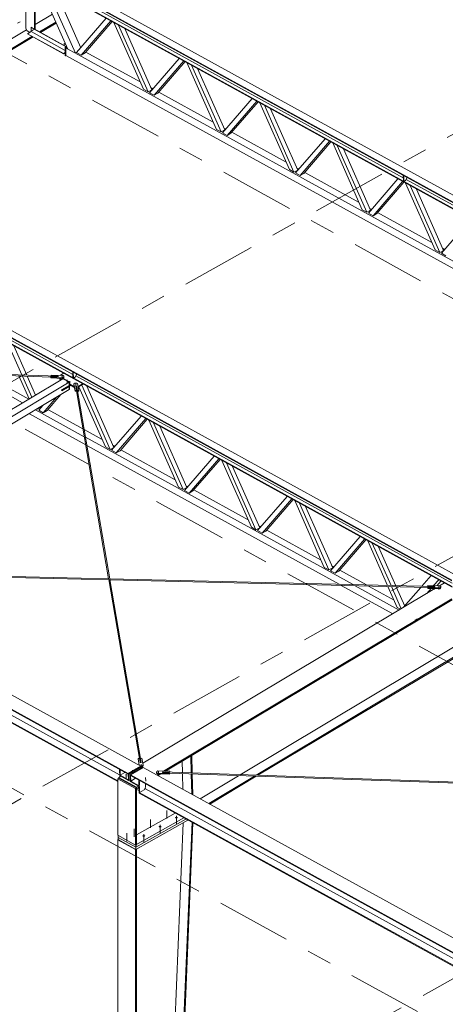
# Model space of a CAD drawing. Header units: millimetres. Extents: x -260 to 160, y -50 to 247.
# Tile 32 of 74: x -93 to -76, y 72 to 112. Entities that reach past the tile are written whole.
import ezdxf

# ---------------------------------------------------------------- set-up
doc = ezdxf.new("R2010")
doc.units = ezdxf.units.MM
for name, pattern in [('XKITLINE00', [0]), ('XKITLINE02', [4, 2, -2]), ('XKITLINE03', [6, 3, -1, 1, -1])]:
    doc.linetypes.add(name, pattern=pattern)
for name, color, linetype, lineweight in [('Element', 2, 'Continuous', 0), ('Spoina', 1, 'Continuous', 0), ('Śruba', 3, 'Continuous', 0)]:
    doc.layers.add(name, color=color, linetype=linetype, lineweight=lineweight)

msp = doc.modelspace()

# ---------------------------------------------------------------- hatches: boundary and pattern name
at = {"layer": 'Śruba'}
for points in [[(-92.538, 111.111), (-92.536, 111.106), (-92.535, 111.102), (-92.535, 111.098), (-92.536, 111.094), (-92.537, 111.091), (-92.538, 111.088), (-92.541, 111.086), (-92.543, 111.085), (-92.547, 111.085), (-92.55, 111.086), (-92.553, 111.087), (-92.557, 111.09), (-92.56, 111.093), (-92.563, 111.097), (-92.566, 111.101), (-92.568, 111.105), (-92.569, 111.11), (-92.57, 111.114), (-92.571, 111.118), (-92.57, 111.122), (-92.569, 111.125), (-92.567, 111.128), (-92.565, 111.13), (-92.562, 111.131), (-92.559, 111.131), (-92.556, 111.13), (-92.552, 111.128), (-92.549, 111.126), (-92.546, 111.123), (-92.543, 111.119), (-92.54, 111.115)], [(-91.199, 110.373), (-91.197, 110.369), (-91.197, 110.364), (-91.196, 110.36), (-91.197, 110.356), (-91.198, 110.353), (-91.199, 110.351), (-91.202, 110.349), (-91.205, 110.348), (-91.208, 110.348), (-91.211, 110.348), (-91.214, 110.35), (-91.218, 110.352), (-91.221, 110.356), (-91.224, 110.359), (-91.227, 110.363), (-91.229, 110.368), (-91.231, 110.372), (-91.231, 110.377), (-91.232, 110.381), (-91.231, 110.385), (-91.23, 110.388), (-91.228, 110.391), (-91.226, 110.392), (-91.223, 110.393), (-91.22, 110.393), (-91.217, 110.393), (-91.214, 110.391), (-91.21, 110.389), (-91.207, 110.386), (-91.204, 110.382), (-91.201, 110.378)], [(-91.364, 97.23), (-91.368, 97.231), (-91.373, 97.232), (-91.377, 97.234), (-91.38, 97.236), (-91.382, 97.238), (-91.384, 97.241), (-91.384, 97.244), (-91.384, 97.247), (-91.382, 97.249), (-91.38, 97.252), (-91.377, 97.254), (-91.373, 97.256), (-91.369, 97.257), (-91.365, 97.258), (-91.36, 97.259), (-91.355, 97.259), (-91.35, 97.258), (-91.346, 97.257), (-91.342, 97.255), (-91.339, 97.253), (-91.336, 97.251), (-91.335, 97.248), (-91.334, 97.245), (-91.335, 97.242), (-91.336, 97.24), (-91.338, 97.237), (-91.341, 97.235), (-91.345, 97.233), (-91.349, 97.231), (-91.354, 97.23), (-91.359, 97.23)], [(-91.16, 97.064), (-91.165, 97.064), (-91.169, 97.065), (-91.173, 97.067), (-91.176, 97.069), (-91.179, 97.072), (-91.18, 97.074), (-91.181, 97.077), (-91.18, 97.08), (-91.179, 97.083), (-91.177, 97.085), (-91.174, 97.087), (-91.17, 97.089), (-91.166, 97.091), (-91.161, 97.092), (-91.156, 97.092), (-91.151, 97.092), (-91.147, 97.091), (-91.142, 97.09), (-91.138, 97.088), (-91.135, 97.086), (-91.133, 97.084), (-91.131, 97.081), (-91.131, 97.078), (-91.131, 97.076), (-91.133, 97.073), (-91.135, 97.07), (-91.138, 97.068), (-91.142, 97.066), (-91.146, 97.065), (-91.151, 97.064), (-91.155, 97.063)], [(-91.059, 97.008), (-91.064, 97.008), (-91.068, 97.01), (-91.072, 97.011), (-91.075, 97.013), (-91.077, 97.016), (-91.079, 97.018), (-91.079, 97.021), (-91.079, 97.024), (-91.078, 97.027), (-91.075, 97.029), (-91.072, 97.031), (-91.069, 97.033), (-91.064, 97.035), (-91.06, 97.036), (-91.055, 97.036), (-91.05, 97.036), (-91.045, 97.035), (-91.041, 97.034), (-91.037, 97.032), (-91.034, 97.03), (-91.031, 97.028), (-91.03, 97.025), (-91.029, 97.023), (-91.03, 97.02), (-91.031, 97.017), (-91.033, 97.014), (-91.036, 97.012), (-91.04, 97.01), (-91.044, 97.009), (-91.049, 97.008), (-91.054, 97.007)], [(-90.811, 96.926), (-90.816, 96.927), (-90.82, 96.928), (-90.824, 96.93), (-90.827, 96.932), (-90.83, 96.934), (-90.831, 96.937), (-90.832, 96.94), (-90.831, 96.943), (-90.83, 96.945), (-90.828, 96.948), (-90.825, 96.95), (-90.821, 96.952), (-90.817, 96.954), (-90.812, 96.954), (-90.807, 96.955), (-90.802, 96.955), (-90.798, 96.954), (-90.793, 96.953), (-90.789, 96.951), (-90.786, 96.949), (-90.784, 96.947), (-90.782, 96.944), (-90.782, 96.941), (-90.782, 96.938), (-90.784, 96.936), (-90.786, 96.933), (-90.789, 96.931), (-90.793, 96.929), (-90.797, 96.928), (-90.802, 96.927), (-90.806, 96.926)], [(-76.278, 88.805), (-76.283, 88.806), (-76.287, 88.807), (-76.291, 88.809), (-76.294, 88.811), (-76.297, 88.813), (-76.298, 88.816), (-76.299, 88.819), (-76.298, 88.822), (-76.297, 88.824), (-76.295, 88.827), (-76.292, 88.829), (-76.288, 88.831), (-76.284, 88.832), (-76.279, 88.833), (-76.274, 88.834), (-76.269, 88.834), (-76.264, 88.833), (-76.26, 88.832), (-76.256, 88.83), (-76.253, 88.828), (-76.251, 88.825), (-76.249, 88.823), (-76.249, 88.82), (-76.249, 88.817), (-76.25, 88.815), (-76.253, 88.812), (-76.256, 88.81), (-76.259, 88.808), (-76.264, 88.806), (-76.268, 88.805), (-76.273, 88.805)], [(-88.199, 81.679), (-88.204, 81.68), (-88.208, 81.681), (-88.212, 81.683), (-88.215, 81.685), (-88.218, 81.687), (-88.219, 81.69), (-88.22, 81.692), (-88.22, 81.695), (-88.218, 81.698), (-88.216, 81.701), (-88.213, 81.703), (-88.209, 81.705), (-88.205, 81.706), (-88.2, 81.707), (-88.195, 81.708), (-88.19, 81.707), (-88.186, 81.707), (-88.181, 81.705), (-88.178, 81.704), (-88.174, 81.702), (-88.172, 81.699), (-88.17, 81.697), (-88.17, 81.694), (-88.17, 81.691), (-88.172, 81.688), (-88.174, 81.686), (-88.177, 81.683), (-88.181, 81.682), (-88.185, 81.68), (-88.19, 81.679), (-88.195, 81.679)], [(-88.803, 81.269), (-88.809, 81.27), (-88.814, 81.272), (-88.819, 81.274), (-88.823, 81.277), (-88.826, 81.28), (-88.828, 81.283), (-88.829, 81.287), (-88.829, 81.29), (-88.827, 81.294), (-88.824, 81.297), (-88.82, 81.3), (-88.815, 81.302), (-88.81, 81.304), (-88.804, 81.305), (-88.797, 81.306), (-88.791, 81.306), (-88.785, 81.305), (-88.78, 81.303), (-88.775, 81.301), (-88.771, 81.298), (-88.767, 81.295), (-88.766, 81.292), (-88.765, 81.288), (-88.765, 81.285), (-88.767, 81.281), (-88.77, 81.278), (-88.774, 81.275), (-88.779, 81.273), (-88.784, 81.271), (-88.79, 81.27), (-88.796, 81.269)], [(-87.505, 81.391), (-87.509, 81.392), (-87.514, 81.393), (-87.518, 81.394), (-87.521, 81.396), (-87.523, 81.399), (-87.525, 81.402), (-87.525, 81.404), (-87.525, 81.407), (-87.524, 81.41), (-87.521, 81.412), (-87.518, 81.415), (-87.514, 81.417), (-87.51, 81.418), (-87.506, 81.419), (-87.501, 81.419), (-87.496, 81.419), (-87.491, 81.419), (-87.487, 81.417), (-87.483, 81.416), (-87.48, 81.414), (-87.477, 81.411), (-87.476, 81.408), (-87.475, 81.406), (-87.476, 81.403), (-87.477, 81.4), (-87.479, 81.398), (-87.482, 81.395), (-87.486, 81.393), (-87.49, 81.392), (-87.495, 81.391), (-87.5, 81.391)], [(-86.794, 79.549), (-86.805, 79.55), (-86.814, 79.553), (-86.823, 79.557), (-86.83, 79.562), (-86.835, 79.568), (-86.839, 79.574), (-86.84, 79.58), (-86.839, 79.586), (-86.835, 79.592), (-86.83, 79.597), (-86.823, 79.602), (-86.814, 79.606), (-86.805, 79.609), (-86.794, 79.611), (-86.783, 79.612), (-86.772, 79.611), (-86.761, 79.609), (-86.751, 79.606), (-86.742, 79.602), (-86.735, 79.597), (-86.73, 79.592), (-86.727, 79.586), (-86.726, 79.58), (-86.727, 79.574), (-86.73, 79.568), (-86.735, 79.562), (-86.742, 79.557), (-86.751, 79.553), (-86.761, 79.55), (-86.772, 79.549), (-86.783, 79.548)], [(-88.101, 78.816), (-88.112, 78.818), (-88.122, 78.821), (-88.131, 78.825), (-88.138, 78.829), (-88.143, 78.835), (-88.146, 78.841), (-88.147, 78.847), (-88.146, 78.853), (-88.143, 78.859), (-88.138, 78.865), (-88.131, 78.869), (-88.122, 78.873), (-88.112, 78.876), (-88.101, 78.878), (-88.09, 78.879), (-88.079, 78.878), (-88.068, 78.876), (-88.058, 78.873), (-88.05, 78.869), (-88.043, 78.865), (-88.037, 78.859), (-88.034, 78.853), (-88.033, 78.847), (-88.034, 78.841), (-88.037, 78.835), (-88.043, 78.829), (-88.05, 78.825), (-88.058, 78.821), (-88.068, 78.818), (-88.079, 78.816), (-88.09, 78.815)], [(-87.448, 79.182), (-87.458, 79.184), (-87.468, 79.187), (-87.477, 79.191), (-87.484, 79.196), (-87.489, 79.201), (-87.492, 79.207), (-87.494, 79.213), (-87.492, 79.22), (-87.489, 79.226), (-87.484, 79.231), (-87.477, 79.236), (-87.468, 79.24), (-87.458, 79.243), (-87.448, 79.245), (-87.436, 79.245), (-87.425, 79.245), (-87.415, 79.243), (-87.405, 79.24), (-87.396, 79.236), (-87.389, 79.231), (-87.384, 79.226), (-87.38, 79.22), (-87.379, 79.213), (-87.38, 79.207), (-87.384, 79.201), (-87.389, 79.196), (-87.396, 79.191), (-87.405, 79.187), (-87.415, 79.184), (-87.425, 79.182), (-87.436, 79.182)]]:
    msp.add_hatch(color=256, dxfattribs=at).paths.add_polyline_path(points, flags=17)

# ---------------------------------------------------------------- linework, layer by layer
at = {"layer": 'Element', "linetype": 'XKITLINE00', "lineweight": 0}
for p, q in [((-62.552, 96.977), (-92.897, 113.689)), ((-62.551, 96.953), (-92.896, 113.666)), ((-92.645, 113.839), (-62.3, 97.127)), ((-62.545, 96.719), (-92.89, 113.432)), ((-62.544, 96.696), (-92.889, 113.408)), ((-92.77, 113.503), (-77.7, 105.203)), ((-92.468, 111.158), (-92.468, 113.176)), ((-92.815, 113.05), (-92.815, 111.177)), ((-92.437, 111.142), (-92.437, 113.16)), ((-92.351, 113.111), (-91.134, 110.36)), ((-92.044, 112.942), (-90.827, 110.191)), ((-90.611, 110.412), (-91.629, 112.715)), ((-92.437, 111.341), (-91.75, 111.752)), ((-92.596, 111.229), (-92.604, 111.225)), ((-92.604, 111.225), (-91.192, 110.448)), ((-92.604, 111.225), (-92.604, 111.056)), ((-92.596, 111.229), (-91.184, 110.452)), ((-92.264, 111.046), (-91.61, 111.437)), ((-92.222, 111.023), (-91.594, 111.399)), ((-90.777, 110.219), (-89.593, 111.593)), ((-90.592, 110.118), (-89.408, 111.491)), ((-89.355, 111.462), (-90.441, 110.202)), ((-88.102, 108.746), (-89.286, 111.424)), ((-87.918, 108.645), (-89.102, 111.322)), ((-103.564, 104.693), (-92.789, 111.131)), ((-103.216, 104.501), (-92.565, 110.866)), ((-103.175, 104.478), (-92.523, 110.843)), ((-92.815, 111.177), (-92.764, 111.09)), ((-92.764, 111.09), (-92.653, 111.028)), ((-92.604, 111.056), (-92.747, 110.975)), ((-91.307, 110.182), (-92.747, 110.975)), ((-92.747, 110.975), (-92.747, 110.966)), ((-91.307, 110.173), (-92.747, 110.966)), ((-92.604, 111.056), (-91.241, 110.305)), ((-88.853, 111.185), (-87.767, 108.729)), ((-91.27, 110.573), (-91.24, 110.59)), ((-91.215, 110.543), (-91.27, 110.573)), ((-91.27, 110.573), (-91.27, 110.499)), ((-91.241, 110.42), (-91.177, 110.456)), ((-91.241, 110.094), (-91.241, 110.42)), ((-91.241, 110.42), (-91.226, 110.412)), ((-91.24, 110.59), (-91.234, 110.587)), ((-91.226, 110.412), (-91.171, 110.443)), ((-91.165, 110.431), (-91.213, 110.404)), ((-91.307, 110.182), (-91.241, 110.219)), ((-91.241, 110.21), (-91.307, 110.173)), ((-91.307, 110.173), (-91.307, 110.182)), ((-91.226, 110.085), (-91.241, 110.094)), ((-91.226, 110.412), (-91.226, 110.085)), ((-91.226, 110.085), (-91.2, 110.1)), ((-91.213, 110.404), (-91.134, 110.361)), ((-91.213, 110.404), (-91.213, 110.107)), ((-91.213, 110.107), (-64.924, 95.629)), ((-90.827, 110.191), (-91.134, 110.36)), ((-90.846, 110.202), (-64.666, 95.783)), ((-90.827, 110.191), (-90.776, 110.219)), ((-90.592, 110.118), (-90.777, 110.219)), ((-90.441, 110.202), (-90.592, 110.118)), ((-90.409, 110.24), (-88.233, 109.042)), ((-87.856, 108.611), (-86.672, 109.985)), ((-87.672, 108.51), (-86.488, 109.883)), ((-86.435, 109.854), (-87.521, 108.594)), ((-85.182, 107.138), (-86.366, 109.816)), ((-84.997, 107.037), (-86.181, 109.714)), ((-85.933, 109.577), (-84.847, 107.121)), ((-87.918, 108.645), (-88.102, 108.746)), ((-87.767, 108.729), (-87.918, 108.645)), ((-87.672, 108.51), (-87.856, 108.611)), ((-87.799, 108.803), (-87.726, 108.763)), ((-87.521, 108.594), (-87.672, 108.51)), ((-87.488, 108.632), (-85.312, 107.434)), ((-84.936, 107.003), (-83.752, 108.376)), ((-84.752, 106.901), (-83.568, 108.275)), ((-83.515, 108.246), (-84.601, 106.986)), ((-82.262, 105.53), (-83.446, 108.208)), ((-82.077, 105.428), (-83.261, 108.106)), ((-83.012, 107.969), (-81.926, 105.513)), ((-84.997, 107.037), (-85.182, 107.138)), ((-84.847, 107.121), (-84.997, 107.037)), ((-84.752, 106.901), (-84.936, 107.003)), ((-84.879, 107.195), (-84.806, 107.154)), ((-84.601, 106.986), (-84.752, 106.901)), ((-84.568, 107.024), (-82.392, 105.825)), ((-82.016, 105.395), (-80.832, 106.768)), ((-81.832, 105.293), (-80.648, 106.667)), ((-80.595, 106.637), (-81.681, 105.378)), ((-79.341, 103.922), (-80.525, 106.599)), ((-79.157, 103.82), (-80.341, 106.498)), ((-80.092, 106.361), (-79.006, 103.905)), ((-75.752, 89.087), (-106.097, 105.799)), ((-75.751, 89.063), (-106.096, 105.776)), ((-105.846, 105.949), (-75.5, 89.237)), ((-75.745, 88.83), (-106.09, 105.542)), ((-105.97, 105.613), (-90.93, 97.33)), ((-105.78, 105.348), (-75.744, 88.806)), ((-82.077, 105.428), (-82.262, 105.53)), ((-81.926, 105.513), (-82.077, 105.428)), ((-81.832, 105.293), (-82.016, 105.395)), ((-81.959, 105.587), (-81.885, 105.546)), ((-81.681, 105.378), (-81.832, 105.293)), ((-81.648, 105.415), (-79.472, 104.217)), ((-77.696, 105.067), (-77.702, 105.298)), ((-77.682, 105.287), (-77.676, 105.056)), ((-79.096, 103.786), (-77.912, 105.16)), ((-78.911, 103.685), (-77.727, 105.058)), ((-77.675, 105.029), (-78.761, 103.769)), ((-77.696, 105.067), (-77.676, 105.056)), ((-77.676, 105.056), (-77.608, 105.096)), ((-77.608, 105.096), (-77.559, 105.185)), ((-76.421, 102.313), (-77.605, 104.991)), ((-77.584, 105.139), (-62.548, 96.859)), ((-77.559, 105.185), (-77.56, 105.219)), ((-76.237, 102.212), (-77.421, 104.889)), ((-77.172, 104.752), (-76.086, 102.296)), ((-79.157, 103.82), (-79.341, 103.922)), ((-79.006, 103.905), (-79.157, 103.82)), ((-78.911, 103.685), (-79.096, 103.786)), ((-79.039, 103.978), (-78.965, 103.938)), ((-78.761, 103.769), (-78.911, 103.685)), ((-78.728, 103.807), (-76.552, 102.609)), ((-76.176, 102.178), (-74.992, 103.552)), ((-76.237, 102.212), (-76.421, 102.313)), ((-76.086, 102.296), (-76.237, 102.212)), ((-75.991, 102.076), (-76.176, 102.178)), ((-76.119, 102.37), (-76.045, 102.33)), ((-92.966, 97.307), (-93.541, 98.608)), ((-118.551, 98.355), (-88.206, 81.642)), ((-92.775, 97.3), (-93.292, 98.471)), ((-119.054, 98.055), (-88.709, 81.342)), ((-119.053, 98.025), (-88.708, 81.313)), ((-104.994, 97.724), (-91.518, 97.256)), ((-104.983, 97.682), (-91.809, 97.224)), ((-90.926, 97.194), (-90.932, 97.425)), ((-90.912, 97.413), (-90.906, 97.182)), ((-118.705, 97.344), (-89.128, 81.055)), ((-118.704, 97.315), (-89.128, 81.026)), ((-103.34, 89.977), (-91.332, 97.155)), ((-103.087, 89.838), (-91.079, 97.015)), ((-95.01, 97.336), (-92.939, 96.195)), ((-94.469, 97.317), (-92.695, 96.34)), ((-92.681, 96.348), (-93.089, 97.269)), ((-92.571, 96.414), (-92.947, 97.264)), ((-92.422, 96.503), (-92.756, 97.257)), ((-91.811, 97.217), (-91.806, 97.248)), ((-91.81, 97.188), (-91.811, 97.217)), ((-91.331, 97.2), (-91.811, 97.217)), ((-91.33, 97.171), (-91.81, 97.188)), ((-91.806, 97.248), (-91.521, 97.238)), ((-91.802, 97.272), (-91.797, 97.303)), ((-91.802, 97.266), (-91.802, 97.272)), ((-91.517, 97.262), (-91.802, 97.272)), ((-91.797, 97.303), (-91.317, 97.286)), ((-91.521, 97.238), (-91.517, 97.262)), ((-91.52, 97.245), (-91.519, 97.253)), ((-91.519, 97.253), (-91.518, 97.255)), ((-91.447, 97.166), (-91.447, 97.175)), ((-91.446, 97.131), (-91.447, 97.166)), ((-91.447, 97.166), (-91.377, 97.128)), ((-91.446, 97.131), (-91.408, 97.11)), ((-91.434, 97.29), (-91.297, 97.372)), ((-91.322, 97.161), (-91.332, 97.155)), ((-91.079, 97.015), (-91.332, 97.155)), ((-91.332, 97.155), (-91.079, 97.015)), ((-91.292, 97.219), (-91.331, 97.2)), ((-91.33, 97.171), (-91.331, 97.2)), ((-91.33, 97.171), (-91.291, 97.19)), ((-91.069, 97.021), (-91.322, 97.161)), ((-91.317, 97.286), (-91.285, 97.264)), ((-91.285, 97.264), (-91.292, 97.219)), ((-91.291, 97.19), (-91.292, 97.219)), ((-91.291, 97.19), (-91.284, 97.235)), ((-91.284, 97.235), (-91.285, 97.264)), ((-91.069, 97.021), (-91.079, 97.015)), ((-91.075, 96.886), (-91.079, 97.015)), ((-91.079, 97.015), (-91.075, 96.886)), ((-91.065, 96.892), (-91.069, 97.021)), ((-90.926, 97.194), (-90.906, 97.182)), ((-90.906, 97.182), (-90.838, 97.223)), ((-90.838, 97.223), (-90.789, 97.311)), ((-90.814, 97.266), (-75.748, 88.969)), ((-90.789, 97.311), (-90.79, 97.346)), ((-91.071, 96.722), (-102.828, 89.695)), ((-91.075, 96.886), (-91.377, 96.706)), ((-91.377, 96.706), (-91.376, 96.671)), ((-91.376, 96.677), (-91.014, 96.893)), ((-91.376, 96.671), (-91.074, 96.851)), ((-91.079, 96.854), (-91.074, 96.851)), ((-91.079, 96.854), (-91.074, 96.851)), ((-91.075, 96.886), (-91.065, 96.892)), ((-91.074, 96.851), (-91.064, 96.857)), ((-91.074, 96.851), (-91.071, 96.722)), ((-91.074, 96.851), (-91.071, 96.722)), ((-91.071, 96.722), (-91.061, 96.728)), ((-91.069, 96.86), (-91.064, 96.857)), ((-91.067, 96.957), (-90.889, 96.859)), ((-91.066, 96.922), (-90.888, 96.823)), ((-91.065, 96.898), (-91.045, 96.91)), ((-91.064, 96.857), (-91.061, 96.728)), ((-90.888, 96.823), (-90.889, 96.859)), ((-90.889, 96.859), (-90.873, 96.859)), ((-90.888, 96.823), (-90.867, 96.824)), ((-90.885, 96.955), (-90.853, 96.978)), ((-90.884, 96.926), (-90.885, 96.955)), ((-90.838, 96.681), (-90.885, 96.955)), ((-90.884, 96.926), (-90.837, 96.652)), ((-90.853, 96.978), (-90.775, 96.984)), ((-90.785, 96.685), (-90.838, 96.681)), ((-90.837, 96.652), (-90.838, 96.681)), ((-90.837, 96.652), (-90.784, 96.655)), ((-90.813, 96.847), (-90.8, 96.848)), ((-90.813, 96.847), (-90.785, 96.685)), ((-90.806, 96.846), (-90.811, 96.836)), ((-90.791, 96.852), (-90.806, 96.846)), ((-90.776, 96.848), (-90.791, 96.852)), ((-90.784, 96.655), (-90.785, 96.685)), ((-89.495, 89.144), (-90.784, 96.671)), ((-90.783, 96.85), (-90.77, 96.851)), ((-90.769, 96.836), (-90.776, 96.848)), ((-90.775, 96.984), (-90.736, 96.966)), ((-90.769, 96.836), (-90.77, 96.851)), ((-90.742, 96.688), (-90.77, 96.851)), ((-89.452, 89.143), (-90.769, 96.836)), ((-90.689, 96.692), (-90.742, 96.688)), ((-90.742, 96.673), (-90.742, 96.688)), ((-90.739, 96.659), (-90.688, 96.663)), ((-90.736, 96.966), (-90.689, 96.692)), ((-90.718, 96.862), (-90.687, 96.863)), ((-90.712, 96.827), (-90.686, 96.828)), ((-90.688, 96.663), (-90.689, 96.692)), ((-90.687, 96.863), (-90.536, 96.953)), ((-90.686, 96.828), (-90.687, 96.863)), ((-90.686, 96.828), (-90.505, 96.936)), ((-89.621, 94.423), (-90.685, 96.828)), ((-89.437, 94.322), (-90.574, 96.894)), ((-90.372, 96.862), (-89.286, 94.406)), ((-92.111, 95.795), (-91.568, 96.425)), ((-91.407, 96.522), (-91.961, 95.879)), ((-92.426, 95.912), (-90.47, 94.835)), ((-92.378, 95.941), (-92.357, 95.93)), ((-92.357, 95.93), (-92.365, 95.949)), ((-92.206, 96.015), (-92.357, 95.93)), ((-92.296, 95.896), (-92.129, 96.09)), ((-92.111, 95.795), (-92.296, 95.896)), ((-92.206, 96.015), (-92.216, 96.038)), ((-92.183, 96.058), (-92.165, 96.048)), ((-91.961, 95.879), (-92.111, 95.795)), ((-91.928, 95.917), (-90.523, 95.143)), ((-92.685, 95.758), (-90.414, 94.507)), ((-89.376, 94.288), (-88.192, 95.662)), ((-89.191, 94.187), (-88.007, 95.56)), ((-87.954, 95.531), (-89.04, 94.271)), ((-86.701, 92.815), (-87.885, 95.493)), ((-90.475, 95.117), (-89.752, 94.719)), ((-86.517, 92.714), (-87.701, 95.391)), ((-87.452, 95.254), (-86.366, 92.798)), ((-90.422, 94.809), (-79.709, 88.908)), ((-90.366, 94.481), (-80.273, 88.922)), ((-89.437, 94.322), (-89.621, 94.423)), ((-89.286, 94.406), (-89.437, 94.322)), ((-89.191, 94.187), (-89.376, 94.288)), ((-89.319, 94.48), (-89.245, 94.44)), ((-89.04, 94.271), (-89.191, 94.187)), ((-89.008, 94.309), (-86.832, 93.111)), ((-86.456, 92.68), (-85.272, 94.053)), ((-86.271, 92.578), (-85.087, 93.952)), ((-85.034, 93.923), (-86.12, 92.663)), ((-83.781, 91.207), (-84.965, 93.885)), ((-83.597, 91.105), (-84.781, 93.783)), ((-84.532, 93.646), (-83.446, 91.19)), ((-86.517, 92.714), (-86.701, 92.815)), ((-86.366, 92.798), (-86.517, 92.714)), ((-86.271, 92.578), (-86.456, 92.68)), ((-86.399, 92.872), (-86.325, 92.831)), ((-86.088, 92.701), (-83.912, 91.502)), ((-86.12, 92.663), (-86.271, 92.578)), ((-83.535, 91.072), (-82.351, 92.445)), ((-83.351, 90.97), (-82.167, 92.344)), ((-82.114, 92.314), (-83.2, 91.055)), ((-80.861, 89.599), (-82.045, 92.276)), ((-80.676, 89.497), (-81.86, 92.175)), ((-81.612, 92.038), (-80.526, 89.582)), ((-83.597, 91.105), (-83.781, 91.207)), ((-83.446, 91.19), (-83.597, 91.105)), ((-83.478, 91.264), (-83.405, 91.223)), ((-83.167, 91.092), (-80.991, 89.894)), ((-83.351, 90.97), (-83.535, 91.072)), ((-83.2, 91.055), (-83.351, 90.97)), ((-80.615, 89.463), (-79.431, 90.837)), ((-80.431, 89.362), (-79.247, 90.735)), ((-79.194, 90.706), (-80.28, 89.446)), ((-78.332, 88.875), (-79.125, 90.668)), ((-78.191, 88.872), (-78.94, 90.566)), ((-78.001, 88.867), (-78.691, 90.429)), ((-80.676, 89.497), (-80.861, 89.599)), ((-80.526, 89.582), (-80.676, 89.497)), ((-80.558, 89.656), (-80.484, 89.615)), ((-103.647, 89.33), (-89.055, 81.294)), ((-102.389, 89.454), (-89.487, 89.143)), ((-102.309, 89.41), (-89.488, 89.101)), ((-89.456, 89.143), (-76.433, 88.83)), ((-80.431, 89.362), (-80.615, 89.463)), ((-80.28, 89.446), (-80.431, 89.362)), ((-80.247, 89.484), (-79.178, 88.896)), ((-76.961, 88.842), (-76.59, 89.272)), ((-76.59, 89.272), (-76.283, 89.103)), ((-76.59, 89.272), (-76.59, 89.272)), ((-88.262, 81.946), (-89.489, 89.111)), ((-88.191, 81.786), (-89.446, 89.109)), ((-89.444, 89.1), (-76.723, 88.794)), ((-88.13, 81.758), (-76.431, 88.751)), ((-80.193, 88.878), (-78.124, 87.739)), ((-79.629, 88.864), (-77.866, 87.893)), ((-79.099, 88.852), (-78.071, 88.286)), ((-77.941, 87.99), (-78.313, 88.833)), ((-77.781, 87.944), (-78.172, 88.829)), ((-77.641, 88.053), (-77.982, 88.825)), ((-77.686, 88.001), (-76.996, 88.801)), ((-76.751, 88.56), (-76.583, 88.754)), ((-76.724, 88.787), (-76.72, 88.818)), ((-76.724, 88.758), (-76.724, 88.787)), ((-76.244, 88.775), (-76.724, 88.787)), ((-76.243, 88.746), (-76.724, 88.758)), ((-76.72, 88.818), (-76.436, 88.811)), ((-76.717, 88.842), (-76.713, 88.873)), ((-76.717, 88.836), (-76.717, 88.842)), ((-76.432, 88.836), (-76.717, 88.842)), ((-76.713, 88.873), (-76.233, 88.862)), ((-76.485, 88.868), (-76.283, 89.103)), ((-76.483, 88.72), (-76.456, 88.751)), ((-76.436, 88.811), (-76.432, 88.836)), ((-76.435, 88.818), (-76.434, 88.826)), ((-76.434, 88.826), (-76.433, 88.828)), ((-76.358, 88.865), (-76.195, 89.054)), ((-76.283, 89.103), (-76.283, 89.103)), ((-76.245, 88.862), (-76.053, 88.977)), ((-76.205, 88.795), (-76.244, 88.775)), ((-76.243, 88.746), (-76.244, 88.775)), ((-76.243, 88.746), (-76.205, 88.766)), ((-76.233, 88.862), (-76.2, 88.84)), ((-76.2, 88.84), (-76.205, 88.795)), ((-76.205, 88.766), (-76.199, 88.811)), ((-76.205, 88.766), (-76.205, 88.795)), ((-76.199, 88.811), (-76.2, 88.84)), ((-87.296, 81.441), (-75.754, 88.34)), ((-87.221, 81.439), (-75.748, 88.296)), ((-77.817, 87.922), (-77.941, 87.99)), ((-84.226, 81.298), (-75.55, 86.482)), ((-83.595, 81.276), (-75.353, 86.201)), ((-83.52, 81.273), (-75.347, 86.157)), ((-86.212, 82.04), (-86.214, 82.041)), ((-86.212, 82.04), (-86.172, 82.064)), ((-86.194, 81.366), (-86.212, 82.04)), ((-86.172, 82.064), (-86.173, 82.065)), ((-86.153, 81.365), (-86.172, 82.064)), ((-88.709, 81.342), (-88.206, 81.642)), ((-88.709, 81.333), (-88.206, 81.634)), ((-88.313, 81.942), (-88.26, 81.946)), ((-88.312, 81.913), (-88.313, 81.942)), ((-88.268, 81.676), (-88.313, 81.942)), ((-88.272, 81.679), (-88.312, 81.913)), ((-88.26, 81.946), (-88.232, 81.783)), ((-88.232, 81.783), (-88.189, 81.786)), ((-88.149, 81.655), (-88.22, 81.65)), ((-88.219, 81.784), (-88.21, 81.788)), ((-88.217, 81.949), (-88.164, 81.953)), ((-88.217, 81.934), (-88.217, 81.949)), ((-88.189, 81.786), (-88.217, 81.949)), ((-88.21, 81.788), (-88.202, 81.785)), ((-88.206, 81.642), (-88.206, 81.634)), ((-88.206, 81.634), (-88.186, 81.622)), ((-88.187, 81.623), (-88.148, 81.626)), ((-88.164, 81.953), (-88.117, 81.678)), ((-88.117, 81.678), (-88.149, 81.655)), ((-88.148, 81.626), (-88.149, 81.655)), ((-88.148, 81.626), (-88.116, 81.649)), ((-88.116, 81.649), (-88.117, 81.678)), ((-86.537, 81.378), (-86.549, 81.84)), ((-89.089, 81.185), (-89.011, 81.232)), ((-89.053, 81.207), (-89.061, 81.507)), ((-89.035, 81.276), (-89.041, 81.496)), ((-88.846, 81.389), (-89.037, 81.275)), ((-89.037, 81.275), (-88.702, 81.091)), ((-89.036, 81.246), (-89.037, 81.275)), ((-88.701, 81.062), (-89.036, 81.246)), ((-89.033, 81.218), (-89.034, 81.245)), ((-88.708, 81.313), (-88.709, 81.342)), ((-88.702, 81.091), (-88.709, 81.333)), ((-88.688, 81.322), (-88.709, 81.333)), ((-88.186, 81.622), (-88.688, 81.322)), ((-88.681, 81.059), (-88.688, 81.322)), ((-88.638, 81.294), (-88.135, 81.595)), ((-88.63, 81.031), (-88.638, 81.294)), ((-88.638, 81.294), (-88.617, 81.283)), ((-88.115, 81.592), (-88.617, 81.292)), ((-88.617, 81.292), (-58.272, 64.579)), ((-88.617, 81.292), (-88.617, 81.263)), ((-88.611, 81.041), (-88.617, 81.283)), ((-88.617, 81.263), (-58.271, 64.55)), ((-88.184, 81.565), (-88.186, 81.622)), ((-88.135, 81.595), (-88.122, 81.588)), ((-88.115, 81.592), (-57.77, 64.88)), ((-87.575, 81.385), (-87.568, 81.43)), ((-87.574, 81.356), (-87.575, 81.385)), ((-87.543, 81.363), (-87.575, 81.385)), ((-87.574, 81.356), (-87.542, 81.334)), ((-87.568, 81.43), (-87.529, 81.449)), ((-87.557, 81.285), (-87.479, 81.332)), ((-87.542, 81.334), (-87.543, 81.363)), ((-87.063, 81.347), (-87.543, 81.363)), ((-87.542, 81.334), (-87.062, 81.317)), ((-87.529, 81.449), (-87.049, 81.433)), ((-87.516, 81.262), (-87.404, 81.329)), ((-87.34, 81.403), (-87.342, 81.389)), ((-87.342, 81.387), (-87.341, 81.395)), ((-87.342, 81.389), (-87.342, 81.387)), ((-87.342, 81.387), (-87.058, 81.377)), ((-87.34, 81.404), (-87.338, 81.412)), ((-87.339, 81.406), (-87.34, 81.403)), ((-87.339, 81.406), (-74.588, 80.963)), ((-87.338, 81.406), (-87.338, 81.412)), ((-87.054, 81.402), (-87.338, 81.412)), ((-87.058, 81.377), (-87.063, 81.347)), ((-87.062, 81.317), (-87.063, 81.347)), ((-87.062, 81.317), (-87.057, 81.348)), ((-87.057, 81.348), (-87.058, 81.377)), ((-87.057, 81.354), (-74.59, 80.921)), ((-87.049, 81.433), (-87.054, 81.402)), ((-87.054, 81.396), (-87.054, 81.402)), ((-87.048, 81.403), (-87.049, 81.433)), ((-87.049, 81.396), (-87.048, 81.403)), ((-86.519, 80.713), (-86.536, 81.336)), ((-86.171, 80.522), (-86.193, 81.324)), ((-86.13, 80.499), (-86.152, 81.323)), ((-85.835, 80.336), (-84.292, 81.258)), ((-85.487, 80.145), (-83.661, 81.236)), ((-85.446, 80.122), (-83.586, 81.233)), ((-89.088, 81.16), (-89.128, 81.138)), ((-89.128, 81.138), (-88.418, 80.747)), ((-89.128, 78.871), (-89.128, 81.138)), ((-89.088, 81.16), (-89.089, 81.185)), ((-89.089, 81.185), (-88.379, 80.794)), ((-88.378, 80.769), (-89.088, 81.16)), ((-88.701, 81.07), (-88.702, 81.091)), ((-88.702, 81.091), (-88.702, 81.091)), ((-88.702, 81.091), (-88.701, 81.062)), ((-88.681, 81.059), (-88.701, 81.07)), ((-88.701, 81.062), (-88.694, 81.066)), ((-88.632, 81.088), (-88.681, 81.059)), ((-88.63, 81.031), (-88.61, 81.02)), ((-88.611, 81.041), (-88.42, 81.154)), ((-88.61, 81.02), (-88.611, 81.041)), ((-88.61, 81.011), (-88.611, 81.041)), ((-88.611, 81.041), (-88.276, 80.856)), ((-88.275, 80.827), (-88.61, 81.011)), ((-88.379, 80.794), (-88.3, 80.841)), ((-88.284, 80.863), (-88.29, 81.083)), ((-88.276, 80.856), (-88.274, 80.857)), ((-88.276, 80.856), (-88.275, 80.827)), ((-88.27, 81.072), (-88.256, 80.578)), ((-88.017, 80.795), (-88.021, 80.934)), ((-88.378, 80.769), (-88.418, 80.747)), ((-88.418, 80.747), (-88.418, 78.48)), ((-88.379, 80.794), (-88.377, 80.747)), ((-88.378, 78.503), (-88.378, 80.769)), ((-88.378, 80.711), (-88.352, 80.762)), ((-88.378, 80.748), (-88.377, 80.747)), ((-88.279, 80.667), (-88.378, 80.711)), ((-88.377, 80.747), (-88.283, 80.804)), ((-88.352, 80.762), (-88.281, 80.731)), ((-88.352, 80.762), (-88.352, 80.762)), ((-88.317, 80.784), (-88.282, 80.768)), ((-88.277, 80.589), (-88.283, 80.831)), ((-88.277, 80.589), (-88.256, 80.578)), ((-88.273, 80.828), (-88.275, 80.827)), ((-88.268, 80.581), (-88.265, 80.583)), ((-88.268, 80.552), (-88.268, 80.581)), ((-88.268, 80.581), (-58.692, 64.292)), ((-88.268, 80.552), (-58.692, 64.263)), ((-88.256, 80.578), (-88.078, 80.685)), ((-88.078, 80.685), (-88.017, 80.795)), ((-88.07, 80.7), (-88.025, 80.726)), ((-88.025, 80.726), (-88.027, 80.778)), ((-88.025, 80.726), (-73.447, 72.697)), ((-88.378, 78.889), (-86.826, 79.758)), ((-88.408, 78.486), (-86.479, 79.567)), ((-86.399, 79.523), (-88.408, 78.397)), ((-88.408, 78.397), (-86.399, 79.523)), ((-86.319, 79.478), (-88.408, 78.307)), ((-87.079, 65.709), (-86.511, 79.37)), ((-86.787, 64.239), (-86.158, 79.39)), ((-86.749, 64.218), (-86.119, 79.369)), ((-89.128, 78.871), (-88.418, 78.48)), ((-89.118, 78.699), (-89.128, 78.693)), ((-89.128, 78.693), (-88.418, 78.302)), ((-89.128, 48.671), (-89.128, 78.693)), ((-89.118, 78.788), (-89.118, 78.866)), ((-88.408, 78.397), (-89.118, 78.788)), ((-89.118, 78.699), (-89.118, 78.788)), ((-89.118, 78.788), (-88.408, 78.397)), ((-88.408, 78.307), (-89.118, 78.699)), ((-88.418, 78.48), (-88.378, 78.503)), ((-88.408, 78.397), (-88.408, 78.486)), ((-88.378, 78.324), (-88.418, 78.302)), ((-88.418, 78.302), (-88.418, 48.28)), ((-88.408, 78.397), (-88.408, 78.307)), ((-88.378, 48.302), (-88.378, 78.324))]:
    msp.add_line(p, q, dxfattribs=at)
at = {"layer": 'Spoina', "linetype": 'XKITLINE03', "lineweight": 0}
for p, q in [((-195.257, 166.208), (62.439, 24.284)), ((-208.457, 158.81), (49.239, 16.886)), ((-221.657, 151.412), (36.039, 9.488)), ((-143.982, 68.681), (-19.271, 138.574)), ((-128.764, 60.299), (-4.053, 130.192)), ((-113.546, 51.918), (11.165, 121.811))]:
    msp.add_line(p, q, dxfattribs=at)
at = {"layer": 'Śruba', "linetype": 'XKITLINE02', "lineweight": 0}
for p, q in [((-93.142, 111.398), (-93.041, 111.454)), ((-77.151, 87.535), (-77.239, 87.486)), ((-88.543, 81.326), (-88.547, 81.473)), ((-88.261, 80.883), (-88.265, 81.029)), ((-88.01, 81.033), (-88.014, 81.179)), ((-87.163, 79.864), (-87.163, 79.537)), ((-87.817, 79.497), (-87.817, 79.171)), ((-88.772, 78.962), (-88.772, 78.635)), ((-88.471, 79.131), (-88.471, 78.804)), ((-88.392, 78.752), (-88.392, 78.426))]:
    msp.add_line(p, q, dxfattribs=at)
at = {"layer": 'Śruba', "linetype": 'XKITLINE00', "lineweight": 0}
for p, q in [((-92.584, 111.091), (-92.483, 111.147)), ((-91.151, 110.406), (-91.239, 110.356)), ((-91.36, 97.271), (-91.357, 97.154)), ((-91.153, 96.977), (-91.157, 97.108)), ((-91.052, 96.921), (-91.055, 97.053)), ((-90.808, 96.967), (-90.804, 96.85)), ((-76.274, 88.847), (-76.271, 88.716)), ((-88.196, 81.721), (-88.192, 81.589)), ((-88.794, 81.176), (-88.798, 81.323)), ((-87.501, 81.433), (-87.497, 81.301)), ((-87.436, 79.288), (-87.436, 78.961)), ((-86.783, 79.654), (-86.783, 79.327)), ((-88.09, 78.921), (-88.09, 78.595))]:
    msp.add_line(p, q, dxfattribs=at)

doc.saveas('drawing.dxf')
